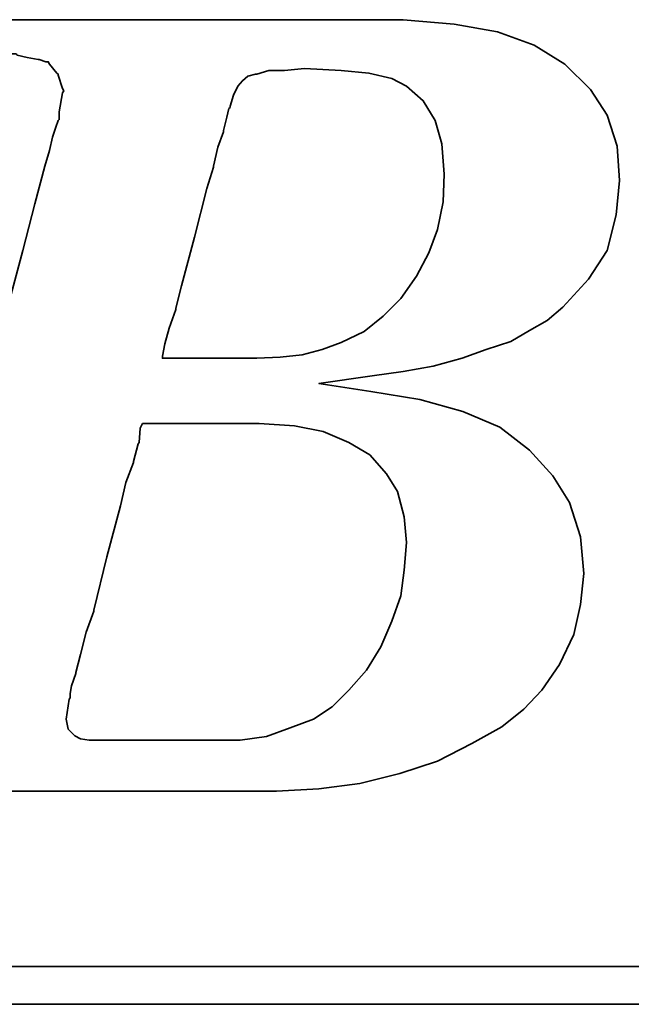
# Model space of a CAD drawing. Extents: x 81 to 675, y -211 to 131.
# Tile 29 of 47: x 647.58 to 649.01, y 94.53 to 96.83. Entities that reach past the tile are written whole.
import ezdxf

# ---------------------------------------------------------------- set-up
doc = ezdxf.new("R2010")
doc.units = 0
doc.header["$MEASUREMENT"] = 0
doc.layers.add('DIM', color=4, linetype='CONTINUOUS')
doc.layers.add('layer 1', color=7, linetype='CONTINUOUS')

# ---------------------------------------------------------------- blocks, each defined once
blk = doc.blocks.new('TBI MOTION logo(完整正式版)')
at = {"layer": 'layer 1', "color": 22, "lineweight": 35}
for points, knots in [([(-64.65375, -6.86375), (-64.65375, -6.86375), (-64.84375, -7.29625), (-64.84375, -7.29625), (-64.84375, -7.29625), (-64.84375, -7.29625), (-64.86875, -7.34375), (-64.86875, -7.34375), (-64.86875, -7.34375), (-64.86875, -7.34375), (-64.86875, -7.36875), (-64.86875, -7.36875), (-64.86875, -7.36875), (-64.86875, -7.36875), (-65.15375, -7.65375), (-65.15375, -7.65375), (-65.15375, -7.65375), (-65.15375, -7.65375), (-65.17875, -7.65375), (-65.17875, -7.65375), (-65.17875, -7.65375), (-65.17875, -7.65375), (-65.20375, -7.67875), (-65.20375, -7.67875), (-65.20375, -7.67875), (-65.20375, -7.67875), (-65.58875, -7.87125), (-65.58875, -7.87125), (-65.58875, -7.87125), (-65.58875, -7.87125), (-65.63375, -7.87125), (-65.63375, -7.87125), (-65.63375, -7.87125), (-65.63375, -7.87125), (-65.65875, -7.89375), (-65.65875, -7.89375), (-65.65875, -7.89375), (-65.65875, -7.89375), (-66.09375, -7.94375), (-66.09375, -7.94375), (-66.09375, -7.94375), (-66.09375, -7.94375), (-66.11375, -7.94375), (-66.11375, -7.94375), (-66.11375, -7.94375), (-66.11375, -7.94375), (-66.16375, -7.94375), (-66.16375, -7.94375), (-66.16375, -7.94375), (-66.16375, -7.94375), (-66.30875, -7.94375), (-66.30875, -7.94375), (-66.30875, -7.94375), (-66.30875, -7.94375), (-66.69375, -7.94375), (-66.69375, -7.94375), (-66.69375, -7.94375), (-66.69375, -7.94375), (-67.07375, -7.94375), (-67.07375, -7.94375), (-67.07375, -7.94375), (-67.07375, -7.94375), (-67.12375, -7.94375), (-67.12375, -7.94375), (-67.12375, -7.94375), (-67.12375, -7.94375), (-67.12375, -7.96625), (-67.12375, -7.96625), (-67.12375, -7.96625), (-67.12375, -7.96625), (-67.14875, -7.99125), (-67.14875, -7.99125), (-67.14875, -7.99125), (-67.14875, -7.99125), (-67.24375, -8.34875), (-67.24375, -8.34875), (-67.24375, -8.34875), (-67.24375, -8.34875), (-67.31375, -8.68625), (-67.31375, -8.68625), (-67.31375, -8.68625), (-67.31375, -8.68625), (-67.26875, -8.68625), (-67.26875, -8.68625), (-67.26875, -8.68625), (-67.26875, -8.68625), (-67.07375, -8.68625), (-67.07375, -8.68625), (-67.07375, -8.68625), (-67.07375, -8.68625), (-66.54875, -8.68625), (-66.54875, -8.68625), (-66.54875, -8.68625), (-66.54875, -8.68625), (-65.82625, -8.68625), (-65.82625, -8.68625), (-65.82625, -8.68625), (-65.82625, -8.68625), (-65.01375, -8.68625), (-65.01375, -8.68625), (-65.01375, -8.68625), (-65.01375, -8.68625), (-64.05375, -8.68625), (-64.05375, -8.68625), (-64.05375, -8.68625), (-64.05375, -8.68625), (-62.08375, -8.68625), (-62.08375, -8.68625), (-62.08375, -8.68625), (-62.08375, -8.68625), (-60.06875, -8.68625), (-60.06875, -8.68625), (-60.06875, -8.68625), (-60.06875, -8.68625), (-59.10875, -8.68625), (-59.10875, -8.68625), (-59.10875, -8.68625), (-59.10875, -8.68625), (-58.29375, -8.68625), (-58.29375, -8.68625), (-58.29375, -8.68625), (-58.29375, -8.68625), (-57.57375, -8.68625), (-57.57375, -8.68625), (-57.57375, -8.68625), (-57.57375, -8.68625), (-57.04875, -8.68625), (-57.04875, -8.68625), (-57.04875, -8.68625), (-57.04875, -8.68625), (-56.85375, -8.68625), (-56.85375, -8.68625), (-56.85375, -8.68625), (-56.85375, -8.68625), (-56.70875, -8.68625), (-56.70875, -8.68625), (-56.70875, -8.68625), (-56.70875, -8.68625), (-56.61375, -8.68625), (-56.61375, -8.68625), (-56.61375, -8.68625), (-56.61375, -8.68625), (-56.56875, -8.68625), (-56.56875, -8.68625), (-56.56875, -8.68625), (-56.56875, -8.68625), (-55.65375, -8.63875), (-55.65375, -8.63875), (-55.65375, -8.63875), (-55.65375, -8.63875), (-54.76875, -8.51875), (-54.76875, -8.51875), (-54.76875, -8.51875), (-54.76875, -8.51875), (-53.90375, -8.30375), (-53.90375, -8.30375), (-53.90375, -8.30375), (-53.90375, -8.30375), (-53.08875, -8.03875), (-53.08875, -8.03875), (-53.08875, -8.03875), (-53.08875, -8.03875), (-52.34375, -7.65375), (-52.34375, -7.65375), (-52.34375, -7.65375), (-52.34375, -7.65375), (-51.69875, -7.29625), (-51.69875, -7.29625), (-51.69875, -7.29625), (-51.69875, -7.29625), (-51.21875, -6.91125), (-51.21875, -6.91125), (-51.21875, -6.91125), (-51.21875, -6.91125), (-50.83375, -6.50375), (-50.83375, -6.50375), (-50.83375, -6.50375), (-50.83375, -6.50375), (-50.44875, -5.94875), (-50.44875, -5.94875), (-50.44875, -5.94875), (-50.44875, -5.94875), (-50.13875, -5.30375), (-50.13875, -5.30375), (-50.13875, -5.30375), (-50.13875, -5.30375), (-49.99375, -4.65375), (-49.99375, -4.65375), (-49.99375, -4.65375), (-49.99375, -4.65375), (-49.92375, -3.98375), (-49.92375, -3.98375), (-49.92375, -3.98375), (-49.92375, -3.98375), (-49.99375, -3.19374), (-49.99375, -3.19374), (-49.99375, -3.19374), (-49.99375, -3.19374), (-50.23374, -2.44874), (-50.23374, -2.44874), (-50.23374, -2.44874), (-50.23374, -2.44874), (-50.59375, -1.87374), (-50.59375, -1.87374), (-50.59375, -1.87374), (-50.59375, -1.87374), (-51.09875, -1.31874), (-51.09875, -1.31874), (-51.09875, -1.31874), (-51.09875, -1.31874), (-51.74375, -0.81875), (-51.74375, -0.81875), (-51.74375, -0.81875), (-51.74375, -0.81875), (-52.53875, -0.48125), (-52.53875, -0.48125), (-52.53875, -0.48125), (-52.53875, -0.48125), (-53.47375, -0.21875), (-53.47375, -0.21875), (-53.47375, -0.21875), (-53.47375, -0.21875), (-54.52875, -0.04874), (-54.52875, -0.04874), (-54.52875, -0.04874), (-54.52875, -0.04874), (-55.65375, 0.12125), (-55.65375, 0.12125), (-55.65375, 0.12125), (-55.65375, 0.12125), (-54.50375, 0.28624), (-54.50375, 0.28624), (-54.50375, 0.28624), (-54.50375, 0.28624), (-53.83375, 0.38124), (-53.83375, 0.38124), (-53.83375, 0.38124), (-53.83375, 0.38124), (-53.18375, 0.50125), (-53.18375, 0.50125), (-53.18375, 0.50125), (-53.18375, 0.50125), (-52.55875, 0.66874), (-52.55875, 0.66874), (-52.55875, 0.66874), (-52.55875, 0.66874), (-52.03375, 0.86124), (-52.03375, 0.86124), (-52.03375, 0.86124), (-52.03375, 0.86124), (-51.50374, 1.03124), (-51.50374, 1.03124), (-51.50374, 1.03124), (-51.50374, 1.03124), (-51.09875, 1.27125), (-51.09875, 1.27125), (-51.09875, 1.27125), (-51.09875, 1.27125), (-50.71375, 1.48624), (-50.71375, 1.48624), (-50.71375, 1.48624), (-50.71375, 1.48624), (-50.37625, 1.77625), (-50.37625, 1.77625), (-50.37625, 1.77625), (-50.37625, 1.77625), (-49.82375, 2.37625), (-49.82375, 2.37625), (-49.82375, 2.37625), (-49.82375, 2.37625), (-49.41875, 2.99625), (-49.41875, 2.99625), (-49.41875, 2.99625), (-49.41875, 2.99625), (-49.22375, 3.76625), (-49.22375, 3.76625), (-49.22375, 3.76625), (-49.22375, 3.76625), (-49.15375, 4.50874), (-49.15375, 4.50874), (-49.15375, 4.50874), (-49.15375, 4.50874), (-49.20375, 5.25125), (-49.20375, 5.25125), (-49.20375, 5.25125), (-49.20375, 5.25125), (-49.41875, 5.92625), (-49.41875, 5.92625), (-49.41875, 5.92625), (-49.41875, 5.92625), (-49.77875, 6.47625), (-49.77875, 6.47625), (-49.77875, 6.47625), (-49.77875, 6.47625), (-50.33125, 7.02624), (-50.33125, 7.02624), (-50.33125, 7.02624), (-50.33125, 7.02624), (-51.00125, 7.43625), (-51.00125, 7.43625), (-51.00125, 7.43625), (-51.00125, 7.43625), (-51.79375, 7.72625), (-51.79375, 7.72625), (-51.79375, 7.72625), (-51.79375, 7.72625), (-52.72875, 7.89124), (-52.72875, 7.89124), (-52.72875, 7.89124), (-52.72875, 7.89124), (-53.83375, 7.98625), (-53.83375, 7.98625), (-53.83375, 7.98625), (-53.83375, 7.98625), (-53.92875, 7.98625), (-53.92875, 7.98625), (-53.92875, 7.98625), (-53.92875, 7.98625), (-54.26375, 7.98625), (-54.26375, 7.98625), (-54.26375, 7.98625), (-54.26375, 7.98625), (-54.74375, 7.98625), (-54.74375, 7.98625), (-54.74375, 7.98625), (-54.74375, 7.98625), (-55.36875, 7.98625), (-55.36875, 7.98625), (-55.36875, 7.98625), (-55.36875, 7.98625), (-56.13375, 7.98625), (-56.13375, 7.98625), (-56.13375, 7.98625), (-56.13375, 7.98625), (-56.94875, 7.98625), (-56.94875, 7.98625), (-56.94875, 7.98625), (-56.94875, 7.98625), (-58.77625, 7.98625), (-58.77625, 7.98625), (-58.77625, 7.98625), (-58.77625, 7.98625), (-60.59875, 7.98625), (-60.59875, 7.98625), (-60.59875, 7.98625), (-60.59875, 7.98625), (-61.41375, 7.98625), (-61.41375, 7.98625), (-61.41375, 7.98625), (-61.41375, 7.98625), (-62.17875, 7.98625), (-62.17875, 7.98625), (-62.17875, 7.98625), (-62.17875, 7.98625), (-62.80375, 7.98625), (-62.80375, 7.98625), (-62.80375, 7.98625), (-62.80375, 7.98625), (-63.30625, 7.98625), (-63.30625, 7.98625), (-63.30625, 7.98625), (-63.30625, 7.98625), (-63.57375, 7.98625), (-63.57375, 7.98625), (-63.57375, 7.98625), (-63.57375, 7.98625), (-63.57375, 7.96375), (-63.57375, 7.96375), (-63.57375, 7.96375), (-63.57375, 7.96375), (-63.59875, 7.94125), (-63.59875, 7.94125), (-63.59875, 7.94125), (-63.59875, 7.94125), (-63.69375, 7.55625), (-63.69375, 7.55625), (-63.69375, 7.55625), (-63.69375, 7.55625), (-63.76375, 7.24624), (-63.76375, 7.24624), (-63.76375, 7.24624), (-63.76375, 7.24624), (-63.23875, 7.24624), (-63.23875, 7.24624), (-63.23875, 7.24624), (-63.23875, 7.24624), (-62.75875, 7.24624), (-62.75875, 7.24624), (-62.75875, 7.24624), (-62.75875, 7.24624), (-62.61125, 7.24624), (-62.61125, 7.24624), (-62.61125, 7.24624), (-62.61125, 7.24624), (-62.56625, 7.24624), (-62.56625, 7.24624), (-62.56625, 7.24624), (-62.56625, 7.24624), (-62.22875, 7.24624), (-62.22875, 7.24624), (-62.22875, 7.24624), (-62.22875, 7.24624), (-62.20375, 7.24624), (-62.20375, 7.24624), (-62.20375, 7.24624), (-62.20375, 7.24624), (-62.17875, 7.21875), (-62.17875, 7.21875), (-62.17875, 7.21875), (-62.17875, 7.21875), (-61.96375, 7.17125), (-61.96375, 7.17125), (-61.96375, 7.17125), (-61.96375, 7.17125), (-61.72375, 7.12624), (-61.72375, 7.12624), (-61.72375, 7.12624), (-61.72375, 7.12624), (-61.70375, 7.12624), (-61.70375, 7.12624), (-61.70375, 7.12624), (-61.70375, 7.12624), (-61.55875, 7.07624), (-61.55875, 7.07624), (-61.55875, 7.07624), (-61.55875, 7.07624), (-61.50875, 7.07624), (-61.50875, 7.07624), (-61.50875, 7.07624), (-61.50875, 7.07624), (-61.48375, 7.02624), (-61.48375, 7.02624), (-61.48375, 7.02624), (-61.48375, 7.02624), (-61.31875, 6.83375), (-61.31875, 6.83375), (-61.31875, 6.83375), (-61.31875, 6.83375), (-61.29375, 6.81125), (-61.29375, 6.81125), (-61.29375, 6.81125), (-61.29375, 6.81125), (-61.29375, 6.78625), (-61.29375, 6.78625), (-61.29375, 6.78625), (-61.29375, 6.78625), (-61.19875, 6.50124), (-61.19875, 6.50124), (-61.19875, 6.50124), (-61.19875, 6.50124), (-61.17375, 6.45124), (-61.17375, 6.45124), (-61.17375, 6.45124), (-61.17375, 6.45124), (-61.19875, 6.40625), (-61.19875, 6.40625), (-61.19875, 6.40625), (-61.19875, 6.40625), (-61.26875, 5.99624), (-61.26875, 5.99624), (-61.26875, 5.99624), (-61.26875, 5.99624), (-61.26875, 5.85125), (-61.26875, 5.85125), (-61.26875, 5.85125), (-61.26875, 5.85125), (-61.26875, 5.82625), (-61.26875, 5.82625), (-61.26875, 5.82625), (-61.26875, 5.82625), (-61.29375, 5.80625), (-61.29375, 5.80625), (-61.29375, 5.80625), (-61.29375, 5.80625), (-61.34125, 5.66125), (-61.34125, 5.66125), (-61.34125, 5.66125), (-61.34125, 5.66125), (-61.41375, 5.44625), (-61.41375, 5.44625), (-61.41375, 5.44625), (-61.41375, 5.44625), (-61.48375, 5.15625), (-61.48375, 5.15625), (-61.48375, 5.15625), (-61.48375, 5.15625), (-61.58375, 4.82124), (-61.58375, 4.82124), (-61.58375, 4.82124), (-61.58375, 4.82124), (-61.79875, 4.00375), (-61.79875, 4.00375), (-61.79875, 4.00375), (-61.79875, 4.00375), (-62.05875, 2.99625), (-62.05875, 2.99625), (-62.05875, 2.99625), (-62.05875, 2.99625), (-62.34875, 1.91625), (-62.34875, 1.91625), (-62.34875, 1.91625), (-62.34875, 1.91625), (-62.97375, -0.41124), (-62.97375, -0.41124), (-62.97375, -0.41124), (-62.97375, -0.41124), (-63.59875, -2.75875), (-63.59875, -2.75875), (-63.59875, -2.75875), (-63.59875, -2.75875), (-63.88375, -3.86374), (-63.88375, -3.86374), (-63.88375, -3.86374), (-63.88375, -3.86374), (-64.14875, -4.82374), (-64.14875, -4.82374), (-64.14875, -4.82374), (-64.14875, -4.82374), (-64.36375, -5.64125), (-64.36375, -5.64125), (-64.36375, -5.64125), (-64.36375, -5.64125), (-64.43625, -5.97625), (-64.43625, -5.97625), (-64.43625, -5.97625), (-64.43625, -5.97625), (-64.50875, -6.28625), (-64.50875, -6.28625), (-64.50875, -6.28625), (-64.50875, -6.28625), (-64.50875, -6.30875), (-64.50875, -6.30875), (-64.50875, -6.30875), (-64.50875, -6.30875), (-64.57875, -6.50375), (-64.57875, -6.50375), (-64.57875, -6.50375), (-64.57875, -6.50375), (-64.62875, -6.69625), (-64.62875, -6.69625), (-64.62875, -6.69625), (-64.62875, -6.69625), (-64.62875, -6.76875), (-64.62875, -6.76875), (-64.62875, -6.76875), (-64.62875, -6.76875), (-64.62875, -6.81375), (-64.62875, -6.81375), (-64.62875, -6.81375), (-64.62875, -6.81375), (-64.62875, -6.83875), (-64.62875, -6.83875), (-64.62875, -6.83875), (-64.62875, -6.83875), (-64.65375, -6.86375), (-64.65375, -6.86375)], [0, 0, 0, 0, 0.00719424, 0.00719424, 0.00719424, 0.00719424, 0.01438849, 0.01438849, 0.01438849, 0.01438849, 0.02158273, 0.02158273, 0.02158273, 0.02158273, 0.02877698, 0.02877698, 0.02877698, 0.02877698, 0.03597122, 0.03597122, 0.03597122, 0.03597122, 0.04316547, 0.04316547, 0.04316547, 0.04316547, 0.05035971, 0.05035971, 0.05035971, 0.05035971, 0.05755396, 0.05755396, 0.05755396, 0.05755396, 0.0647482, 0.0647482, 0.0647482, 0.0647482, 0.07194245, 0.07194245, 0.07194245, 0.07194245, 0.07913669, 0.07913669, 0.07913669, 0.07913669, 0.08633094, 0.08633094, 0.08633094, 0.08633094, 0.09352518, 0.09352518, 0.09352518, 0.09352518, 0.10071942, 0.10071942, 0.10071942, 0.10071942, 0.10791367, 0.10791367, 0.10791367, 0.10791367, 0.11510791, 0.11510791, 0.11510791, 0.11510791, 0.12230216, 0.12230216, 0.12230216, 0.12230216, 0.1294964, 0.1294964, 0.1294964, 0.1294964, 0.13669065, 0.13669065, 0.13669065, 0.13669065, 0.14388489, 0.14388489, 0.14388489, 0.14388489, 0.15107914, 0.15107914, 0.15107914, 0.15107914, 0.15827338, 0.15827338, 0.15827338, 0.15827338, 0.16546763, 0.16546763, 0.16546763, 0.16546763, 0.17266187, 0.17266187, 0.17266187, 0.17266187, 0.17985612, 0.17985612, 0.17985612, 0.17985612, 0.18705036, 0.18705036, 0.18705036, 0.18705036, 0.1942446, 0.1942446, 0.1942446, 0.1942446, 0.20143885, 0.20143885, 0.20143885, 0.20143885, 0.20863309, 0.20863309, 0.20863309, 0.20863309, 0.21582734, 0.21582734, 0.21582734, 0.21582734, 0.22302158, 0.22302158, 0.22302158, 0.22302158, 0.23021583, 0.23021583, 0.23021583, 0.23021583, 0.23741007, 0.23741007, 0.23741007, 0.23741007, 0.24460432, 0.24460432, 0.24460432, 0.24460432, 0.25179856, 0.25179856, 0.25179856, 0.25179856, 0.25899281, 0.25899281, 0.25899281, 0.25899281, 0.26618705, 0.26618705, 0.26618705, 0.26618705, 0.27338129, 0.27338129, 0.27338129, 0.27338129, 0.28057554, 0.28057554, 0.28057554, 0.28057554, 0.28776978, 0.28776978, 0.28776978, 0.28776978, 0.29496403, 0.29496403, 0.29496403, 0.29496403, 0.30215827, 0.30215827, 0.30215827, 0.30215827, 0.30935252, 0.30935252, 0.30935252, 0.30935252, 0.31654676, 0.31654676, 0.31654676, 0.31654676, 0.32374101, 0.32374101, 0.32374101, 0.32374101, 0.33093525, 0.33093525, 0.33093525, 0.33093525, 0.3381295, 0.3381295, 0.3381295, 0.3381295, 0.34532374, 0.34532374, 0.34532374, 0.34532374, 0.35251799, 0.35251799, 0.35251799, 0.35251799, 0.35971223, 0.35971223, 0.35971223, 0.35971223, 0.36690647, 0.36690647, 0.36690647, 0.36690647, 0.37410072, 0.37410072, 0.37410072, 0.37410072, 0.38129496, 0.38129496, 0.38129496, 0.38129496, 0.38848921, 0.38848921, 0.38848921, 0.38848921, 0.39568345, 0.39568345, 0.39568345, 0.39568345, 0.4028777, 0.4028777, 0.4028777, 0.4028777, 0.41007194, 0.41007194, 0.41007194, 0.41007194, 0.41726619, 0.41726619, 0.41726619, 0.41726619, 0.42446043, 0.42446043, 0.42446043, 0.42446043, 0.43165468, 0.43165468, 0.43165468, 0.43165468, 0.43884892, 0.43884892, 0.43884892, 0.43884892, 0.44604317, 0.44604317, 0.44604317, 0.44604317, 0.45323741, 0.45323741, 0.45323741, 0.45323741, 0.46043165, 0.46043165, 0.46043165, 0.46043165, 0.4676259, 0.4676259, 0.4676259, 0.4676259, 0.47482014, 0.47482014, 0.47482014, 0.47482014, 0.48201439, 0.48201439, 0.48201439, 0.48201439, 0.48920863, 0.48920863, 0.48920863, 0.48920863, 0.49640288, 0.49640288, 0.49640288, 0.49640288, 0.50359712, 0.50359712, 0.50359712, 0.50359712, 0.51079137, 0.51079137, 0.51079137, 0.51079137, 0.51798561, 0.51798561, 0.51798561, 0.51798561, 0.52517986, 0.52517986, 0.52517986, 0.52517986, 0.5323741, 0.5323741, 0.5323741, 0.5323741, 0.53956835, 0.53956835, 0.53956835, 0.53956835, 0.54676259, 0.54676259, 0.54676259, 0.54676259, 0.55395683, 0.55395683, 0.55395683, 0.55395683, 0.56115108, 0.56115108, 0.56115108, 0.56115108, 0.56834532, 0.56834532, 0.56834532, 0.56834532, 0.57553957, 0.57553957, 0.57553957, 0.57553957, 0.58273381, 0.58273381, 0.58273381, 0.58273381, 0.58992806, 0.58992806, 0.58992806, 0.58992806, 0.5971223, 0.5971223, 0.5971223, 0.5971223, 0.60431655, 0.60431655, 0.60431655, 0.60431655, 0.61151079, 0.61151079, 0.61151079, 0.61151079, 0.61870504, 0.61870504, 0.61870504, 0.61870504, 0.62589928, 0.62589928, 0.62589928, 0.62589928, 0.63309353, 0.63309353, 0.63309353, 0.63309353, 0.64028777, 0.64028777, 0.64028777, 0.64028777, 0.64748201, 0.64748201, 0.64748201, 0.64748201, 0.65467626, 0.65467626, 0.65467626, 0.65467626, 0.6618705, 0.6618705, 0.6618705, 0.6618705, 0.66906475, 0.66906475, 0.66906475, 0.66906475, 0.67625899, 0.67625899, 0.67625899, 0.67625899, 0.68345324, 0.68345324, 0.68345324, 0.68345324, 0.69064748, 0.69064748, 0.69064748, 0.69064748, 0.69784173, 0.69784173, 0.69784173, 0.69784173, 0.70503597, 0.70503597, 0.70503597, 0.70503597, 0.71223022, 0.71223022, 0.71223022, 0.71223022, 0.71942446, 0.71942446, 0.71942446, 0.71942446, 0.72661871, 0.72661871, 0.72661871, 0.72661871, 0.73381295, 0.73381295, 0.73381295, 0.73381295, 0.74100719, 0.74100719, 0.74100719, 0.74100719, 0.74820144, 0.74820144, 0.74820144, 0.74820144, 0.75539568, 0.75539568, 0.75539568, 0.75539568, 0.76258993, 0.76258993, 0.76258993, 0.76258993, 0.76978417, 0.76978417, 0.76978417, 0.76978417, 0.77697842, 0.77697842, 0.77697842, 0.77697842, 0.78417266, 0.78417266, 0.78417266, 0.78417266, 0.79136691, 0.79136691, 0.79136691, 0.79136691, 0.79856115, 0.79856115, 0.79856115, 0.79856115, 0.8057554, 0.8057554, 0.8057554, 0.8057554, 0.81294964, 0.81294964, 0.81294964, 0.81294964, 0.82014388, 0.82014388, 0.82014388, 0.82014388, 0.82733813, 0.82733813, 0.82733813, 0.82733813, 0.83453237, 0.83453237, 0.83453237, 0.83453237, 0.84172662, 0.84172662, 0.84172662, 0.84172662, 0.84892086, 0.84892086, 0.84892086, 0.84892086, 0.85611511, 0.85611511, 0.85611511, 0.85611511, 0.86330935, 0.86330935, 0.86330935, 0.86330935, 0.8705036, 0.8705036, 0.8705036, 0.8705036, 0.87769784, 0.87769784, 0.87769784, 0.87769784, 0.88489209, 0.88489209, 0.88489209, 0.88489209, 0.89208633, 0.89208633, 0.89208633, 0.89208633, 0.89928058, 0.89928058, 0.89928058, 0.89928058, 0.90647482, 0.90647482, 0.90647482, 0.90647482, 0.91366906, 0.91366906, 0.91366906, 0.91366906, 0.92086331, 0.92086331, 0.92086331, 0.92086331, 0.92805755, 0.92805755, 0.92805755, 0.92805755, 0.9352518, 0.9352518, 0.9352518, 0.9352518, 0.94244604, 0.94244604, 0.94244604, 0.94244604, 0.94964029, 0.94964029, 0.94964029, 0.94964029, 0.95683453, 0.95683453, 0.95683453, 0.95683453, 0.96402878, 0.96402878, 0.96402878, 0.96402878, 0.97122302, 0.97122302, 0.97122302, 0.97122302, 0.97841727, 0.97841727, 0.97841727, 0.97841727, 0.98561151, 0.98561151, 0.98561151, 0.98561151, 0.99280576, 0.99280576, 0.99280576, 0.99280576, 1, 1, 1, 1]), ([(-57.50375, 6.35625), (-57.50375, 6.35625), (-57.57375, 6.11625), (-57.57375, 6.11625), (-57.57375, 6.11625), (-57.57375, 6.11625), (-57.57375, 6.09125), (-57.57375, 6.09125), (-57.57375, 6.09125), (-57.57375, 6.09125), (-57.59875, 6.06625), (-57.59875, 6.06625), (-57.59875, 6.06625), (-57.59875, 6.06625), (-57.64875, 5.87625), (-57.64875, 5.87625), (-57.64875, 5.87625), (-57.64875, 5.87625), (-57.71875, 5.58875), (-57.71875, 5.58875), (-57.71875, 5.58875), (-57.71875, 5.58875), (-57.71875, 5.56625), (-57.71875, 5.56625), (-57.71875, 5.56625), (-57.71875, 5.56625), (-57.83875, 5.23125), (-57.83875, 5.23125), (-57.83875, 5.23125), (-57.83875, 5.23125), (-57.93625, 4.82124), (-57.93625, 4.82124), (-57.93625, 4.82124), (-57.93625, 4.82124), (-57.93625, 4.79624), (-57.93625, 4.79624), (-57.93625, 4.79624), (-57.93625, 4.79624), (-58.07875, 4.34125), (-58.07875, 4.34125), (-58.07875, 4.34125), (-58.07875, 4.34125), (-58.34375, 3.28625), (-58.34375, 3.28625), (-58.34375, 3.28625), (-58.34375, 3.28625), (-58.62875, 2.23124), (-58.62875, 2.23124), (-58.62875, 2.23124), (-58.62875, 2.23124), (-58.74875, 1.75125), (-58.74875, 1.75125), (-58.74875, 1.75125), (-58.74875, 1.75125), (-58.74875, 1.72625), (-58.74875, 1.72625), (-58.74875, 1.72625), (-58.74875, 1.72625), (-58.89375, 1.31625), (-58.89375, 1.31625), (-58.89375, 1.31625), (-58.89375, 1.31625), (-58.98875, 0.98124), (-58.98875, 0.98124), (-58.98875, 0.98124), (-58.98875, 0.98124), (-59.03875, 0.71625), (-59.03875, 0.71625), (-59.03875, 0.71625), (-59.03875, 0.71625), (-59.03875, 0.66874), (-59.03875, 0.66874), (-59.03875, 0.66874), (-59.03875, 0.66874), (-58.91875, 0.66874), (-58.91875, 0.66874), (-58.91875, 0.66874), (-58.91875, 0.66874), (-58.53375, 0.66874), (-58.53375, 0.66874), (-58.53375, 0.66874), (-58.53375, 0.66874), (-58.10375, 0.66874), (-58.10375, 0.66874), (-58.10375, 0.66874), (-58.10375, 0.66874), (-57.66875, 0.66874), (-57.66875, 0.66874), (-57.66875, 0.66874), (-57.66875, 0.66874), (-57.33375, 0.66874), (-57.33375, 0.66874), (-57.33375, 0.66874), (-57.33375, 0.66874), (-57.09375, 0.66874), (-57.09375, 0.66874), (-57.09375, 0.66874), (-57.09375, 0.66874), (-56.99875, 0.66874), (-56.99875, 0.66874), (-56.99875, 0.66874), (-56.99875, 0.66874), (-56.49375, 0.69374), (-56.49375, 0.69374), (-56.49375, 0.69374), (-56.49375, 0.69374), (-56.01375, 0.74374), (-56.01375, 0.74374), (-56.01375, 0.74374), (-56.01375, 0.74374), (-55.58375, 0.86124), (-55.58375, 0.86124), (-55.58375, 0.86124), (-55.58375, 0.86124), (-55.17375, 1.00624), (-55.17375, 1.00624), (-55.17375, 1.00624), (-55.17375, 1.00624), (-54.67375, 1.24625), (-54.67375, 1.24625), (-54.67375, 1.24625), (-54.67375, 1.24625), (-54.26375, 1.58124), (-54.26375, 1.58124), (-54.26375, 1.58124), (-54.26375, 1.58124), (-53.87875, 1.96374), (-53.87875, 1.96374), (-53.87875, 1.96374), (-53.87875, 1.96374), (-53.54375, 2.44625), (-53.54375, 2.44625), (-53.54375, 2.44625), (-53.54375, 2.44625), (-53.27875, 2.95125), (-53.27875, 2.95125), (-53.27875, 2.95125), (-53.27875, 2.95125), (-53.08875, 3.45124), (-53.08875, 3.45124), (-53.08875, 3.45124), (-53.08875, 3.45124), (-52.96875, 4.05124), (-52.96875, 4.05124), (-52.96875, 4.05124), (-52.96875, 4.05124), (-52.94375, 4.65125), (-52.94375, 4.65125), (-52.94375, 4.65125), (-52.94375, 4.65125), (-52.99375, 5.30125), (-52.99375, 5.30125), (-52.99375, 5.30125), (-52.99375, 5.30125), (-53.13875, 5.80625), (-53.13875, 5.80625), (-53.13875, 5.80625), (-53.13875, 5.80625), (-53.39875, 6.23625), (-53.39875, 6.23625), (-53.39875, 6.23625), (-53.39875, 6.23625), (-53.75875, 6.54875), (-53.75875, 6.54875), (-53.75875, 6.54875), (-53.75875, 6.54875), (-54.07375, 6.71625), (-54.07375, 6.71625), (-54.07375, 6.71625), (-54.07375, 6.71625), (-54.57375, 6.83375), (-54.57375, 6.83375), (-54.57375, 6.83375), (-54.57375, 6.83375), (-55.17375, 6.88625), (-55.17375, 6.88625), (-55.17375, 6.88625), (-55.17375, 6.88625), (-55.96875, 6.93125), (-55.96875, 6.93125), (-55.96875, 6.93125), (-55.96875, 6.93125), (-56.39875, 6.88625), (-56.39875, 6.88625), (-56.39875, 6.88625), (-56.39875, 6.88625), (-56.42125, 6.88625), (-56.42125, 6.88625), (-56.42125, 6.88625), (-56.42125, 6.88625), (-56.73375, 6.88625), (-56.73375, 6.88625), (-56.73375, 6.88625), (-56.73375, 6.88625), (-56.99875, 6.81125), (-56.99875, 6.81125), (-56.99875, 6.81125), (-56.99875, 6.81125), (-57.02375, 6.81125), (-57.02375, 6.81125), (-57.02375, 6.81125), (-57.02375, 6.81125), (-57.18875, 6.76625), (-57.18875, 6.76625), (-57.18875, 6.76625), (-57.18875, 6.76625), (-57.30875, 6.66625), (-57.30875, 6.66625), (-57.30875, 6.66625), (-57.30875, 6.66625), (-57.40875, 6.54875), (-57.40875, 6.54875), (-57.40875, 6.54875), (-57.40875, 6.54875), (-57.50375, 6.35625), (-57.50375, 6.35625)], [0, 0, 0, 0, 0.01851852, 0.01851852, 0.01851852, 0.01851852, 0.03703704, 0.03703704, 0.03703704, 0.03703704, 0.05555556, 0.05555556, 0.05555556, 0.05555556, 0.07407407, 0.07407407, 0.07407407, 0.07407407, 0.09259259, 0.09259259, 0.09259259, 0.09259259, 0.11111111, 0.11111111, 0.11111111, 0.11111111, 0.12962963, 0.12962963, 0.12962963, 0.12962963, 0.14814815, 0.14814815, 0.14814815, 0.14814815, 0.16666667, 0.16666667, 0.16666667, 0.16666667, 0.18518519, 0.18518519, 0.18518519, 0.18518519, 0.2037037, 0.2037037, 0.2037037, 0.2037037, 0.22222222, 0.22222222, 0.22222222, 0.22222222, 0.24074074, 0.24074074, 0.24074074, 0.24074074, 0.25925926, 0.25925926, 0.25925926, 0.25925926, 0.27777778, 0.27777778, 0.27777778, 0.27777778, 0.2962963, 0.2962963, 0.2962963, 0.2962963, 0.31481481, 0.31481481, 0.31481481, 0.31481481, 0.33333333, 0.33333333, 0.33333333, 0.33333333, 0.35185185, 0.35185185, 0.35185185, 0.35185185, 0.37037037, 0.37037037, 0.37037037, 0.37037037, 0.38888889, 0.38888889, 0.38888889, 0.38888889, 0.40740741, 0.40740741, 0.40740741, 0.40740741, 0.42592593, 0.42592593, 0.42592593, 0.42592593, 0.44444444, 0.44444444, 0.44444444, 0.44444444, 0.46296296, 0.46296296, 0.46296296, 0.46296296, 0.48148148, 0.48148148, 0.48148148, 0.48148148, 0.5, 0.5, 0.5, 0.5, 0.51851852, 0.51851852, 0.51851852, 0.51851852, 0.53703704, 0.53703704, 0.53703704, 0.53703704, 0.55555556, 0.55555556, 0.55555556, 0.55555556, 0.57407407, 0.57407407, 0.57407407, 0.57407407, 0.59259259, 0.59259259, 0.59259259, 0.59259259, 0.61111111, 0.61111111, 0.61111111, 0.61111111, 0.62962963, 0.62962963, 0.62962963, 0.62962963, 0.64814815, 0.64814815, 0.64814815, 0.64814815, 0.66666667, 0.66666667, 0.66666667, 0.66666667, 0.68518519, 0.68518519, 0.68518519, 0.68518519, 0.7037037, 0.7037037, 0.7037037, 0.7037037, 0.72222222, 0.72222222, 0.72222222, 0.72222222, 0.74074074, 0.74074074, 0.74074074, 0.74074074, 0.75925926, 0.75925926, 0.75925926, 0.75925926, 0.77777778, 0.77777778, 0.77777778, 0.77777778, 0.7962963, 0.7962963, 0.7962963, 0.7962963, 0.81481481, 0.81481481, 0.81481481, 0.81481481, 0.83333333, 0.83333333, 0.83333333, 0.83333333, 0.85185185, 0.85185185, 0.85185185, 0.85185185, 0.87037037, 0.87037037, 0.87037037, 0.87037037, 0.88888889, 0.88888889, 0.88888889, 0.88888889, 0.90740741, 0.90740741, 0.90740741, 0.90740741, 0.92592593, 0.92592593, 0.92592593, 0.92592593, 0.94444444, 0.94444444, 0.94444444, 0.94444444, 0.96296296, 0.96296296, 0.96296296, 0.96296296, 0.98148148, 0.98148148, 0.98148148, 0.98148148, 1, 1, 1, 1]), ([(-61.03125, -6.57375), (-61.03125, -6.57375), (-61.03125, -6.67125), (-61.03125, -6.67125), (-61.03125, -6.67125), (-61.03125, -6.67125), (-61.05375, -6.69625), (-61.05375, -6.69625), (-61.05375, -6.69625), (-61.05375, -6.69625), (-61.12375, -7.12875), (-61.12375, -7.12875), (-61.12375, -7.12875), (-61.12375, -7.12875), (-61.07875, -7.34375), (-61.07875, -7.34375), (-61.07875, -7.34375), (-61.07875, -7.34375), (-60.93375, -7.48875), (-60.93375, -7.48875), (-60.93375, -7.48875), (-60.93375, -7.48875), (-60.81375, -7.55625), (-60.81375, -7.55625), (-60.81375, -7.55625), (-60.81375, -7.55625), (-60.62375, -7.58375), (-60.62375, -7.58375), (-60.62375, -7.58375), (-60.62375, -7.58375), (-60.30875, -7.58375), (-60.30875, -7.58375), (-60.30875, -7.58375), (-60.30875, -7.58375), (-59.97375, -7.58375), (-59.97375, -7.58375), (-59.97375, -7.58375), (-59.97375, -7.58375), (-59.87875, -7.58375), (-59.87875, -7.58375), (-59.87875, -7.58375), (-59.87875, -7.58375), (-59.63625, -7.58375), (-59.63625, -7.58375), (-59.63625, -7.58375), (-59.63625, -7.58375), (-58.96875, -7.58375), (-58.96875, -7.58375), (-58.96875, -7.58375), (-58.96875, -7.58375), (-58.29375, -7.58375), (-58.29375, -7.58375), (-58.29375, -7.58375), (-58.29375, -7.58375), (-58.05375, -7.58375), (-58.05375, -7.58375), (-58.05375, -7.58375), (-58.05375, -7.58375), (-57.98375, -7.58375), (-57.98375, -7.58375), (-57.98375, -7.58375), (-57.98375, -7.58375), (-57.35875, -7.58375), (-57.35875, -7.58375), (-57.35875, -7.58375), (-57.35875, -7.58375), (-56.78375, -7.50875), (-56.78375, -7.50875), (-56.78375, -7.50875), (-56.78375, -7.50875), (-56.27875, -7.31875), (-56.27875, -7.31875), (-56.27875, -7.31875), (-56.27875, -7.31875), (-55.77375, -7.12875), (-55.77375, -7.12875), (-55.77375, -7.12875), (-55.77375, -7.12875), (-55.36875, -6.86375), (-55.36875, -6.86375), (-55.36875, -6.86375), (-55.36875, -6.86375), (-55.00875, -6.50375), (-55.00875, -6.50375), (-55.00875, -6.50375), (-55.00875, -6.50375), (-54.62375, -6.06875), (-54.62375, -6.06875), (-54.62375, -6.06875), (-54.62375, -6.06875), (-54.31375, -5.56875), (-54.31375, -5.56875), (-54.31375, -5.56875), (-54.31375, -5.56875), (-54.07375, -5.01625), (-54.07375, -5.01625), (-54.07375, -5.01625), (-54.07375, -5.01625), (-53.87875, -4.46374), (-53.87875, -4.46374), (-53.87875, -4.46374), (-53.87875, -4.46374), (-53.80875, -3.91375), (-53.80875, -3.91375), (-53.80875, -3.91375), (-53.80875, -3.91375), (-53.75875, -3.31375), (-53.75875, -3.31375), (-53.75875, -3.31375), (-53.75875, -3.31375), (-53.80875, -2.75875), (-53.80875, -2.75875), (-53.80875, -2.75875), (-53.80875, -2.75875), (-53.95375, -2.20875), (-53.95375, -2.20875), (-53.95375, -2.20875), (-53.95375, -2.20875), (-54.19375, -1.82625), (-54.19375, -1.82625), (-54.19375, -1.82625), (-54.19375, -1.82625), (-54.55375, -1.41875), (-54.55375, -1.41875), (-54.55375, -1.41875), (-54.55375, -1.41875), (-55.00875, -1.15125), (-55.00875, -1.15125), (-55.00875, -1.15125), (-55.00875, -1.15125), (-55.56125, -0.91375), (-55.56125, -0.91375), (-55.56125, -0.91375), (-55.56125, -0.91375), (-56.18125, -0.79375), (-56.18125, -0.79375), (-56.18125, -0.79375), (-56.18125, -0.79375), (-56.94875, -0.74374), (-56.94875, -0.74374), (-56.94875, -0.74374), (-56.94875, -0.74374), (-56.99875, -0.74374), (-56.99875, -0.74374), (-56.99875, -0.74374), (-56.99875, -0.74374), (-57.09375, -0.74374), (-57.09375, -0.74374), (-57.09375, -0.74374), (-57.09375, -0.74374), (-57.38375, -0.74374), (-57.38375, -0.74374), (-57.38375, -0.74374), (-57.38375, -0.74374), (-57.76875, -0.74374), (-57.76875, -0.74374), (-57.76875, -0.74374), (-57.76875, -0.74374), (-58.24625, -0.74374), (-58.24625, -0.74374), (-58.24625, -0.74374), (-58.24625, -0.74374), (-58.72875, -0.74374), (-58.72875, -0.74374), (-58.72875, -0.74374), (-58.72875, -0.74374), (-59.20875, -0.74374), (-59.20875, -0.74374), (-59.20875, -0.74374), (-59.20875, -0.74374), (-59.46875, -0.74374), (-59.46875, -0.74374), (-59.46875, -0.74374), (-59.46875, -0.74374), (-59.51625, -0.83875), (-59.51625, -0.83875), (-59.51625, -0.83875), (-59.51625, -0.83875), (-59.54375, -1.15125), (-59.54375, -1.15125), (-59.54375, -1.15125), (-59.54375, -1.15125), (-59.56375, -1.17874), (-59.56375, -1.17874), (-59.56375, -1.17874), (-59.56375, -1.17874), (-59.66375, -1.55875), (-59.66375, -1.55875), (-59.66375, -1.55875), (-59.66375, -1.55875), (-59.66375, -1.58375), (-59.66375, -1.58375), (-59.66375, -1.58375), (-59.66375, -1.58375), (-59.82875, -2.01874), (-59.82875, -2.01874), (-59.82875, -2.01874), (-59.82875, -2.01874), (-59.94875, -2.52125), (-59.94875, -2.52125), (-59.94875, -2.52125), (-59.94875, -2.52125), (-60.23875, -3.62375), (-60.23875, -3.62375), (-60.23875, -3.62375), (-60.23875, -3.62375), (-60.52375, -4.77624), (-60.52375, -4.77624), (-60.52375, -4.77624), (-60.52375, -4.77624), (-60.52375, -4.79874), (-60.52375, -4.79874), (-60.52375, -4.79874), (-60.52375, -4.79874), (-60.69125, -5.25375), (-60.69125, -5.25375), (-60.69125, -5.25375), (-60.69125, -5.25375), (-60.81375, -5.73625), (-60.81375, -5.73625), (-60.81375, -5.73625), (-60.81375, -5.73625), (-60.90875, -6.11875), (-60.90875, -6.11875), (-60.90875, -6.11875), (-60.90875, -6.11875), (-60.90875, -6.14375), (-60.90875, -6.14375), (-60.90875, -6.14375), (-60.90875, -6.14375), (-61.00375, -6.40875), (-61.00375, -6.40875), (-61.00375, -6.40875), (-61.00375, -6.40875), (-61.03125, -6.57375), (-61.03125, -6.57375)], [0, 0, 0, 0, 0.01694915, 0.01694915, 0.01694915, 0.01694915, 0.03389831, 0.03389831, 0.03389831, 0.03389831, 0.05084746, 0.05084746, 0.05084746, 0.05084746, 0.06779661, 0.06779661, 0.06779661, 0.06779661, 0.08474576, 0.08474576, 0.08474576, 0.08474576, 0.10169492, 0.10169492, 0.10169492, 0.10169492, 0.11864407, 0.11864407, 0.11864407, 0.11864407, 0.13559322, 0.13559322, 0.13559322, 0.13559322, 0.15254237, 0.15254237, 0.15254237, 0.15254237, 0.16949153, 0.16949153, 0.16949153, 0.16949153, 0.18644068, 0.18644068, 0.18644068, 0.18644068, 0.20338983, 0.20338983, 0.20338983, 0.20338983, 0.22033898, 0.22033898, 0.22033898, 0.22033898, 0.23728814, 0.23728814, 0.23728814, 0.23728814, 0.25423729, 0.25423729, 0.25423729, 0.25423729, 0.27118644, 0.27118644, 0.27118644, 0.27118644, 0.28813559, 0.28813559, 0.28813559, 0.28813559, 0.30508475, 0.30508475, 0.30508475, 0.30508475, 0.3220339, 0.3220339, 0.3220339, 0.3220339, 0.33898305, 0.33898305, 0.33898305, 0.33898305, 0.3559322, 0.3559322, 0.3559322, 0.3559322, 0.37288136, 0.37288136, 0.37288136, 0.37288136, 0.38983051, 0.38983051, 0.38983051, 0.38983051, 0.40677966, 0.40677966, 0.40677966, 0.40677966, 0.42372881, 0.42372881, 0.42372881, 0.42372881, 0.44067797, 0.44067797, 0.44067797, 0.44067797, 0.45762712, 0.45762712, 0.45762712, 0.45762712, 0.47457627, 0.47457627, 0.47457627, 0.47457627, 0.49152542, 0.49152542, 0.49152542, 0.49152542, 0.50847458, 0.50847458, 0.50847458, 0.50847458, 0.52542373, 0.52542373, 0.52542373, 0.52542373, 0.54237288, 0.54237288, 0.54237288, 0.54237288, 0.55932203, 0.55932203, 0.55932203, 0.55932203, 0.57627119, 0.57627119, 0.57627119, 0.57627119, 0.59322034, 0.59322034, 0.59322034, 0.59322034, 0.61016949, 0.61016949, 0.61016949, 0.61016949, 0.62711864, 0.62711864, 0.62711864, 0.62711864, 0.6440678, 0.6440678, 0.6440678, 0.6440678, 0.66101695, 0.66101695, 0.66101695, 0.66101695, 0.6779661, 0.6779661, 0.6779661, 0.6779661, 0.69491525, 0.69491525, 0.69491525, 0.69491525, 0.71186441, 0.71186441, 0.71186441, 0.71186441, 0.72881356, 0.72881356, 0.72881356, 0.72881356, 0.74576271, 0.74576271, 0.74576271, 0.74576271, 0.76271186, 0.76271186, 0.76271186, 0.76271186, 0.77966102, 0.77966102, 0.77966102, 0.77966102, 0.79661017, 0.79661017, 0.79661017, 0.79661017, 0.81355932, 0.81355932, 0.81355932, 0.81355932, 0.83050847, 0.83050847, 0.83050847, 0.83050847, 0.84745763, 0.84745763, 0.84745763, 0.84745763, 0.86440678, 0.86440678, 0.86440678, 0.86440678, 0.88135593, 0.88135593, 0.88135593, 0.88135593, 0.89830508, 0.89830508, 0.89830508, 0.89830508, 0.91525424, 0.91525424, 0.91525424, 0.91525424, 0.93220339, 0.93220339, 0.93220339, 0.93220339, 0.94915254, 0.94915254, 0.94915254, 0.94915254, 0.96610169, 0.96610169, 0.96610169, 0.96610169, 0.98305085, 0.98305085, 0.98305085, 0.98305085, 1, 1, 1, 1]), ([(75.90875, -9.47875), (75.90875, -9.47875), (75.90875, -12.28625), (75.90875, -12.28625), (75.90875, -12.28625), (75.90875, -12.28625), (75.90875, -12.47875), (75.90875, -12.47875), (75.90875, -12.47875), (75.90875, -12.47875), (75.71625, -12.47875), (75.71625, -12.47875), (75.71625, -12.47875), (75.71625, -12.47875), (-88.32875, -12.47875), (-88.32875, -12.47875), (-88.32875, -12.47875), (-88.32875, -12.47875), (-88.32875, -13.29375), (-88.32875, -13.29375), (-88.32875, -13.29375), (-88.32875, -13.29375), (82.89125, -13.29375), (82.89125, -13.29375), (82.89125, -13.29375), (82.89125, -13.29375), (75.90875, -9.47875), (75.90875, -9.47875)], [0, 0, 0, 0, 0.14285714, 0.14285714, 0.14285714, 0.14285714, 0.28571429, 0.28571429, 0.28571429, 0.28571429, 0.42857143, 0.42857143, 0.42857143, 0.42857143, 0.57142857, 0.57142857, 0.57142857, 0.57142857, 0.71428571, 0.71428571, 0.71428571, 0.71428571, 0.85714286, 0.85714286, 0.85714286, 0.85714286, 1, 1, 1, 1])]:
    blk.add_open_spline(points, degree=3, knots=knots, dxfattribs=at)

msp = doc.modelspace()

# ---------------------------------------------------------------- block references
at = {"layer": 'DIM', "xscale": 0.1079999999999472, "yscale": 0.1079999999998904, "zscale": 0.108}
msp.add_blockref('TBI MOTION logo(完整正式版)', (654.2928, 95.9652), dxfattribs=at)

doc.saveas('drawing.dxf')
